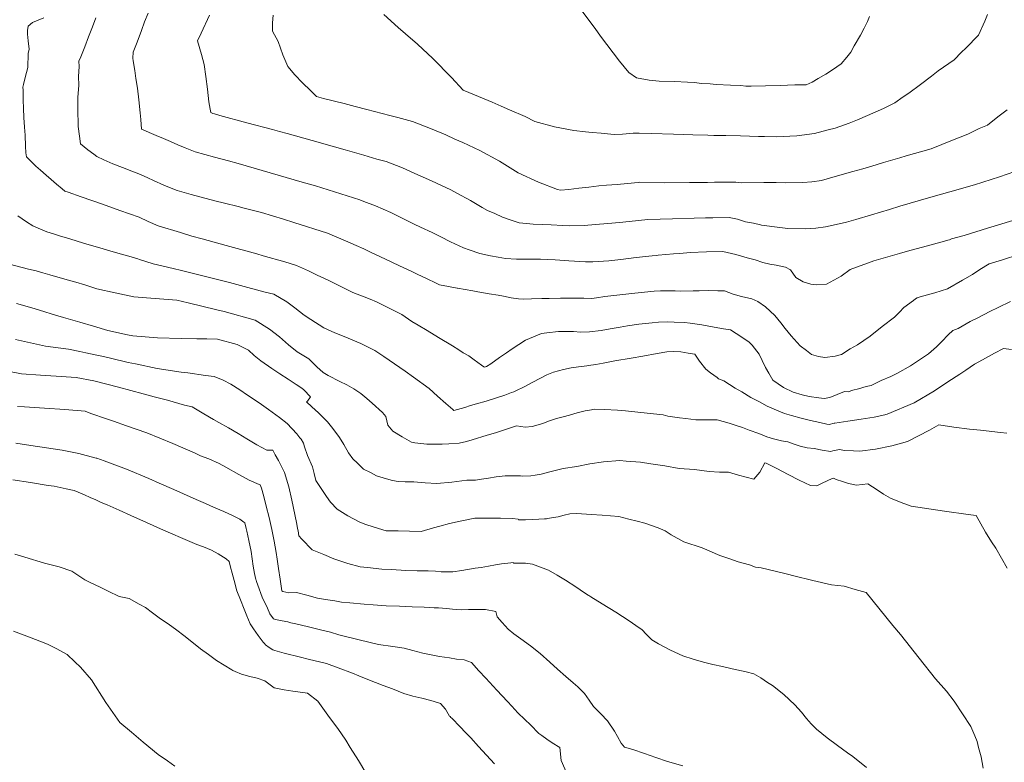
# Model space of a CAD drawing. Header units: inches. Extents: x 11351264 to 11356330, y 6702313 to 6706468.
# Tile 6 of 160: x 11351951 to 11352294, y 6702705 to 6702963. Entities that reach past the tile are written whole.
import ezdxf

# ---------------------------------------------------------------- set-up
doc = ezdxf.new("R2010")
doc.units = ezdxf.units.IN
doc.header["$MEASUREMENT"] = 0
doc.layers.add('Shumate_Contours_clip1', color=7, linetype='Continuous', lineweight=0)

msp = doc.modelspace()

# ---------------------------------------------------------------- linework, layer by layer
at = {"layer": 'Shumate_Contours_clip1'}
for points, elevation in [([(11352246.86, 6702964.41), (11352246.1, 6702962.67), (11352245.03, 6702960.37), (11352243.71, 6702957.89), (11352241.54, 6702954.22), (11352240.28, 6702951.97), (11352238.97, 6702950.22), (11352237, 6702947.93), (11352233.98, 6702945.84), (11352231.65, 6702944.38), (11352228.94, 6702942.82), (11352226.82, 6702941.5), (11352224.75, 6702940.65), (11352220.79, 6702940.57), (11352215.65, 6702940.38), (11352210.61, 6702940.24), (11352205.65, 6702940.13), (11352203.74, 6702940.14), (11352201.96, 6702940.36), (11352198.44, 6702940.51), (11352193.41, 6702940.76), (11352191.26, 6702940.97), (11352188.4, 6702941.1), (11352185.77, 6702941.45), (11352183.42, 6702941.57), (11352178.91, 6702941.74), (11352173.51, 6702941.95), (11352170.05, 6702942.24), (11352165.62, 6702943.11), (11352162.93, 6702944.86), (11352159.72, 6702948.84), (11352153.11, 6702957.61), (11352151.23, 6702960.19), (11352145.55, 6702967.8)], 1422), ([(11352295.98, 6702865.08), (11352291.67, 6702863.01), (11352288.81, 6702861.59), (11352284.63, 6702859.48), (11352281.97, 6702858.11), (11352277.7, 6702855.72), (11352275.89, 6702854.99), (11352274.21, 6702853.49), (11352272.08, 6702851.14), (11352270.19, 6702849.36), (11352267.38, 6702846.83), (11352265.28, 6702845.46), (11352261.11, 6702842.76), (11352256.58, 6702840.12), (11352254.26, 6702839.04), (11352250.94, 6702837.61), (11352247.44, 6702835.87), (11352245.63, 6702835.52), (11352242.95, 6702834.74), (11352240.98, 6702834.23), (11352239.39, 6702833.67), (11352238.11, 6702833.73), (11352235.52, 6702832.71), (11352233.02, 6702831.68), (11352231.03, 6702831.31), (11352229.14, 6702831.56), (11352225.77, 6702832.01), (11352223.34, 6702832.55), (11352220.19, 6702833.52), (11352216.86, 6702835.1), (11352213.11, 6702837.7), (11352211.75, 6702840.09), (11352210.63, 6702842.14), (11352209.44, 6702844.6), (11352208.38, 6702846.75), (11352205.98, 6702849.88), (11352204.93, 6702850.91), (11352202.32, 6702852.67), (11352198.39, 6702855.26), (11352195.91, 6702855.6), (11352192.75, 6702856.14), (11352188.37, 6702856.99), (11352184.39, 6702857.54), (11352182.32, 6702857.8), (11352178.77, 6702857.93), (11352176.39, 6702858.05), (11352173.29, 6702857.89), (11352171.13, 6702857.68), (11352166.48, 6702857.18), (11352162.48, 6702856.63), (11352159.9, 6702856.18), (11352156.45, 6702855.59), (11352153.35, 6702855.06), (11352149.31, 6702854.51), (11352146.17, 6702854.45), (11352143.65, 6702854.61), (11352140.9, 6702854.71), (11352138.51, 6702854.66), (11352134.44, 6702854.2), (11352132.55, 6702854), (11352126.97, 6702851.64), (11352122.3, 6702848.68), (11352120.34, 6702847.26), (11352117.89, 6702845.56), (11352114.89, 6702843.44), (11352113.34, 6702842.47), (11352112.71, 6702842.28), (11352112.48, 6702842.33), (11352111.59, 6702842.97), (11352109.08, 6702844.84), (11352107.19, 6702846.13), (11352105.25, 6702847.28), (11352103.7, 6702848.3), (11352101.5, 6702849.67), (11352096.62, 6702852.58), (11352092.65, 6702855), (11352089.54, 6702856.84), (11352087.4, 6702858.15), (11352083.89, 6702860.58), (11352078.56, 6702863.29), (11352075.02, 6702864.95), (11352072.81, 6702865.96), (11352070.75, 6702866.71), (11352066.83, 6702868.26), (11352061.94, 6702870.75), (11352058.2, 6702872.54), (11352054.43, 6702874.34), (11352051.3, 6702875.78), (11352047.19, 6702877.67), (11352043.13, 6702878.95), (11352035.6, 6702881.06), (11352033.33, 6702881.72), (11352022.64, 6702884.66), (11352014.31, 6702886.91), (11352010.73, 6702887.92), (11352006.74, 6702889.11), (11351998.98, 6702891.49), (11351995.52, 6702893), (11351992.35, 6702894.47), (11351985.63, 6702896.85), (11351979.52, 6702898.99), (11351972.18, 6702901.59), (11351967.55, 6702903.17), (11351966.44, 6702903.58), (11351965.49, 6702904.4), (11351963.56, 6702906.03), (11351961.73, 6702907.59), (11351959.91, 6702909.16), (11351957.98, 6702910.86), (11351956.38, 6702912.32), (11351953.1, 6702915.55), (11351952.87, 6702916.91), (11351952.78, 6702919.29), (11351952.59, 6702923.1), (11351952.42, 6702925.82), (11351952.19, 6702929.19), (11351952.03, 6702932.39), (11351951.91, 6702935.37), (11351951.89, 6702938.75), (11351951.78, 6702939.85), (11351952.05, 6702940.74), (11351952.65, 6702943.18), (11351953.58, 6702946.61), (11351953.68, 6702951.48), (11351954, 6702952.99), (11351953.66, 6702955.97), (11351953.38, 6702958.29), (11351953.45, 6702959.59), (11351953.67, 6702961.1), (11351955.19, 6702962.28), (11351959.17, 6702964)], 1410), ([(11352298.92, 6702881.5), (11352293.14, 6702879.68), (11352288.52, 6702878.3), (11352285.32, 6702876.25), (11352282.69, 6702874.47), (11352279.23, 6702872.51), (11352274.01, 6702869.51), (11352269.6, 6702868.09), (11352264.54, 6702866.7), (11352263.43, 6702866.4), (11352262.87, 6702866.02), (11352262.17, 6702865.46), (11352258.75, 6702863.03), (11352257.32, 6702861.45), (11352255.53, 6702859.67), (11352251.25, 6702856.39), (11352247.08, 6702853.08), (11352242.62, 6702849.99), (11352240.14, 6702848.6), (11352237.09, 6702846.65), (11352234.92, 6702846.03), (11352231.23, 6702845.6), (11352229.12, 6702845.99), (11352226.66, 6702846.71), (11352224.85, 6702848.05), (11352222.73, 6702849.64), (11352219.53, 6702853.21), (11352217.41, 6702855.77), (11352215.95, 6702857.67), (11352213.89, 6702860.24), (11352212.25, 6702861.8), (11352210.61, 6702863.26), (11352207.97, 6702865.14), (11352205.85, 6702866.01), (11352202.19, 6702866.87), (11352199.29, 6702867.73), (11352196.3, 6702868.81), (11352194.02, 6702868.78), (11352190.8, 6702868.97), (11352187.43, 6702868.81), (11352185.39, 6702868.87), (11352181.15, 6702868.71), (11352179.14, 6702868.82), (11352174.01, 6702868.86), (11352171.78, 6702868.74), (11352165.09, 6702868.02), (11352159.86, 6702867.45), (11352154.65, 6702866.87), (11352151.67, 6702866.42), (11352150.13, 6702866.21), (11352147.33, 6702866.31), (11352141.29, 6702866.27), (11352139.12, 6702866.25), (11352135.2, 6702866.15), (11352132.69, 6702866.14), (11352129.09, 6702866), (11352126.28, 6702865.98), (11352124.57, 6702866.1), (11352121.98, 6702866.43), (11352119.33, 6702866.98), (11352117.49, 6702867.27), (11352114.3, 6702867.77), (11352110.41, 6702868.53), (11352108.66, 6702868.84), (11352105.99, 6702869.31), (11352103.33, 6702869.76), (11352103.18, 6702869.79), (11352100.17, 6702870.36), (11352097.04, 6702870.96), (11352096.09, 6702871.36), (11352092.25, 6702873.2), (11352089.45, 6702874.51), (11352087.56, 6702875.41), (11352082.86, 6702877.61), (11352078.17, 6702879.83), (11352073.01, 6702882.36), (11352070.59, 6702883.48), (11352067.95, 6702884.68), (11352064.19, 6702886.26), (11352057.98, 6702888.89), (11352046.26, 6702892.64), (11352042.59, 6702893.79), (11352034.98, 6702896.08), (11352028.98, 6702897.64), (11352026.81, 6702898.2), (11352022.06, 6702899.34), (11352018.71, 6702900.17), (11352010.46, 6702902.44), (11352005.58, 6702903.84), (11352003.51, 6702904.59), (11352000.98, 6702905.62), (11351997.34, 6702907.29), (11351995.38, 6702908.25), (11351992.86, 6702909.39), (11351989.82, 6702910.55), (11351986.5, 6702911.83), (11351983.22, 6702913.12), (11351980.07, 6702914.46), (11351977.58, 6702915.64), (11351976.5, 6702916.51), (11351974.48, 6702918.01), (11351971.88, 6702920.07), (11351971.51, 6702922.77), (11351971.11, 6702926.04), (11351971.06, 6702928.16), (11351971, 6702930.26), (11351970.99, 6702932.59), (11351970.99, 6702936.19), (11351971.34, 6702940.46), (11351971.25, 6702943.52), (11351971.42, 6702946.99), (11351971.38, 6702948.9), (11351971.98, 6702950.41), (11351973.36, 6702953.87), (11351974.7, 6702957.37), (11351976.03, 6702960.87), (11351977.19, 6702963.92)], 1412), ([(11352296.77, 6702893.34), (11352287.94, 6702890.63), (11352279.83, 6702888.14), (11352275.4, 6702886.96), (11352274.68, 6702886.6), (11352274.15, 6702886.48), (11352273.02, 6702886.18), (11352266.55, 6702884.36), (11352260.12, 6702882.69), (11352257.26, 6702881.9), (11352251.55, 6702880.22), (11352248.29, 6702879.27), (11352246.19, 6702878.45), (11352240.13, 6702876.22), (11352236.93, 6702873.97), (11352231.89, 6702871.14), (11352228.52, 6702870.96), (11352226.36, 6702871.14), (11352223.74, 6702872.02), (11352221.18, 6702873.44), (11352219.33, 6702876.14), (11352217.55, 6702877.07), (11352214.37, 6702877.76), (11352212.07, 6702878.18), (11352209.67, 6702878.67), (11352207.02, 6702879.67), (11352204.22, 6702880.39), (11352200.29, 6702881.54), (11352195.78, 6702882.49), (11352190.07, 6702882.43), (11352184.31, 6702882.14), (11352180.75, 6702881.82), (11352178.53, 6702881.7), (11352173.25, 6702881.24), (11352172.49, 6702881.2), (11352171.06, 6702881.06), (11352165.54, 6702880.46), (11352160.24, 6702879.8), (11352155.99, 6702879.3), (11352150.45, 6702878.9), (11352147.83, 6702878.91), (11352142.06, 6702879.26), (11352137.33, 6702879.69), (11352132.19, 6702879.88), (11352127.38, 6702879.88), (11352123.8, 6702879.82), (11352119.99, 6702880.07), (11352117.42, 6702880.59), (11352114.73, 6702881.09), (11352111.04, 6702881.86), (11352107.34, 6702883.13), (11352105.31, 6702883.85), (11352100.86, 6702885.87), (11352097.44, 6702887.66), (11352094.48, 6702889.15), (11352090.36, 6702891.07), (11352088.15, 6702892.12), (11352085.19, 6702893.6), (11352082.33, 6702894.99), (11352080.03, 6702896.13), (11352074.68, 6702898.49), (11352070.68, 6702900), (11352069.2, 6702900.56), (11352060.47, 6702903.31), (11352053.77, 6702905.41), (11352049.2, 6702906.73), (11352038.01, 6702909.99), (11352026.82, 6702913.24), (11352023.49, 6702914.11), (11352018.61, 6702915.44), (11352011.81, 6702917.27), (11352008.39, 6702918.64), (11352005.87, 6702919.73), (11352003.27, 6702920.83), (11352000.79, 6702921.89), (11351998.24, 6702923.02), (11351993.2, 6702925.19), (11351992.96, 6702928.5), (11351992.74, 6702930.83), (11351992.27, 6702935.44), (11351991.76, 6702939.49), (11351991.23, 6702942.8), (11351990.78, 6702945.66), (11351990.21, 6702948.99), (11351990.11, 6702949.94), (11351990.29, 6702952.02), (11351991.61, 6702955.48), (11351993.14, 6702959.56), (11351994.24, 6702962.52), (11351995.52, 6702965.59)], 1414), ([(11352297.43, 6702910.43), (11352292.08, 6702908.53), (11352283.48, 6702905.72), (11352274.8, 6702903.34), (11352267.35, 6702901.25), (11352257.42, 6702898.29), (11352253.86, 6702897.22), (11352247.51, 6702895.29), (11352242.02, 6702893.64), (11352238.8, 6702892.8), (11352234.21, 6702891.76), (11352231.55, 6702891.09), (11352228.12, 6702890.67), (11352224.44, 6702890.42), (11352218.33, 6702890.51), (11352214.7, 6702890.99), (11352210.18, 6702891.55), (11352209.26, 6702891.75), (11352208.85, 6702891.84), (11352206.43, 6702892.38), (11352203.59, 6702892.89), (11352200.81, 6702893.79), (11352197.98, 6702894.39), (11352192.27, 6702894.33), (11352189.7, 6702894.27), (11352185.78, 6702894.17), (11352178.15, 6702893.95), (11352169.62, 6702893.64), (11352163.05, 6702893.01), (11352159.76, 6702892.69), (11352155.66, 6702892.3), (11352151.35, 6702891.95), (11352147.39, 6702891.58), (11352142.31, 6702891.51), (11352139.92, 6702891.61), (11352135.92, 6702891.78), (11352129.64, 6702892.04), (11352127.28, 6702892.26), (11352124.79, 6702892.55), (11352121.31, 6702893.66), (11352118.94, 6702894.45), (11352116.25, 6702895.73), (11352113.76, 6702896.88), (11352111.83, 6702897.93), (11352107.82, 6702900.32), (11352103.03, 6702902.91), (11352101, 6702904), (11352097.69, 6702905.52), (11352094.19, 6702907.14), (11352088.37, 6702909.76), (11352084.07, 6702911.69), (11352078.4, 6702913.86), (11352075.21, 6702914.76), (11352070.59, 6702916.16), (11352064.09, 6702917.95), (11352060.4, 6702919.03), (11352052.65, 6702921.24), (11352043.97, 6702923.62), (11352041.28, 6702924.37), (11352038.79, 6702925.03), (11352029.92, 6702927.43), (11352020.48, 6702929.98), (11352018.61, 6702930.51), (11352018.03, 6702930.67), (11352017.32, 6702930.97), (11352017.03, 6702932.08), (11352016.63, 6702934.74), (11352016.12, 6702939.11), (11352015.61, 6702943.49), (11352014.95, 6702947.75), (11352014.07, 6702951.21), (11352012.63, 6702955.96), (11352013.93, 6702958.61), (11352016.81, 6702964.84)], 1416), ([(11352294.76, 6702931.91), (11352291.59, 6702929.43), (11352287.98, 6702926.59), (11352285.06, 6702925.36), (11352281.12, 6702923.42), (11352275.74, 6702921.3), (11352268.33, 6702918.37), (11352259.58, 6702915.85), (11352257.38, 6702915.19), (11352251.77, 6702913.51), (11352249.19, 6702912.78), (11352244.56, 6702911.4), (11352241.03, 6702910.42), (11352237.34, 6702909.33), (11352232.92, 6702908.13), (11352230.12, 6702907.31), (11352226.7, 6702906.86), (11352223.56, 6702906.57), (11352217.55, 6702906.51), (11352214.35, 6702906.55), (11352209.96, 6702906.54), (11352202.4, 6702906.5), (11352200.26, 6702906.73), (11352197.94, 6702906.71), (11352192.79, 6702906.65), (11352190.42, 6702906.62), (11352184.09, 6702906.54), (11352175.53, 6702906.44), (11352166.75, 6702906.7), (11352166.17, 6702906.63), (11352162.52, 6702906.28), (11352158.87, 6702905.94), (11352155.21, 6702905.62), (11352152.53, 6702905.37), (11352149.06, 6702904.99), (11352145.58, 6702904.59), (11352142.1, 6702904.2), (11352139.2, 6702903.91), (11352138.12, 6702904.14), (11352131.51, 6702906.71), (11352124.36, 6702909.96), (11352117.85, 6702914.06), (11352111.03, 6702917.75), (11352105.12, 6702920.48), (11352102.38, 6702921.7), (11352099.18, 6702923.17), (11352094.45, 6702925.21), (11352087.57, 6702927.84), (11352082.48, 6702929.21), (11352079.66, 6702929.97), (11352071.71, 6702932.07), (11352067.57, 6702933.11), (11352063.74, 6702934.12), (11352056.63, 6702935.88), (11352054.16, 6702936.56), (11352052.04, 6702938.68), (11352049.28, 6702941.36), (11352046.59, 6702944.07), (11352044.2, 6702946.97), (11352042.44, 6702951.05), (11352040.83, 6702955.72), (11352038.85, 6702959.27), (11352038.81, 6702962.17), (11352039.04, 6702964.93)], 1418), ([(11352287.97, 6702965.1), (11352287.02, 6702962.79), (11352284.79, 6702957.91), (11352280.43, 6702953.36), (11352278.95, 6702951.97), (11352276.32, 6702949.29), (11352270.82, 6702945.5), (11352268.46, 6702943.61), (11352264.61, 6702940.76), (11352260.58, 6702937.72), (11352258.58, 6702936.43), (11352255.71, 6702934.35), (11352251.66, 6702932.4), (11352248.81, 6702931.09), (11352242.71, 6702928.45), (11352239.71, 6702927.31), (11352234.83, 6702925.55), (11352232.38, 6702924.89), (11352227.67, 6702923.66), (11352221.51, 6702922.8), (11352214.35, 6702922.47), (11352210.22, 6702922.57), (11352208.11, 6702922.63), (11352204.97, 6702922.74), (11352201.86, 6702922.84), (11352196.78, 6702922.94), (11352192.57, 6702923.02), (11352190.5, 6702923.07), (11352185.33, 6702923.22), (11352178.55, 6702923.47), (11352170.79, 6702923.7), (11352166.52, 6702923.8), (11352164.43, 6702923.83), (11352160.76, 6702923.48), (11352157.81, 6702923.27), (11352156.73, 6702923.4), (11352153.35, 6702923.78), (11352150.25, 6702923.99), (11352147.87, 6702924.2), (11352143.77, 6702924.75), (11352137.13, 6702925.97), (11352130.27, 6702927.85), (11352126.88, 6702929.55), (11352121.39, 6702931.95), (11352118.51, 6702933.17), (11352115.4, 6702934.57), (11352110.58, 6702936.57), (11352105.29, 6702938.76), (11352101.16, 6702943.17), (11352094.62, 6702949.77), (11352089.32, 6702954.76), (11352085.16, 6702958.39), (11352082.61, 6702960.61), (11352077.56, 6702965.09)], 1420), ([(11352296.26, 6702848.45), (11352293.54, 6702848.7), (11352290.34, 6702847.11), (11352286.16, 6702844.84), (11352283.42, 6702843.33), (11352280.45, 6702841.2), (11352278.32, 6702839.85), (11352274.18, 6702837.13), (11352269.49, 6702834.05), (11352262.38, 6702829.86), (11352252.96, 6702825.81), (11352252.57, 6702825.7), (11352252.15, 6702825.63), (11352248.44, 6702824.76), (11352243.88, 6702824.07), (11352239.3, 6702823.46), (11352234.75, 6702822.73), (11352234.56, 6702822.69), (11352232.74, 6702822.23), (11352231.94, 6702822.43), (11352229.57, 6702822.96), (11352226.29, 6702823.71), (11352223.01, 6702824.48), (11352219.68, 6702825.4), (11352217.18, 6702826.09), (11352214.47, 6702827.3), (11352211.17, 6702828.64), (11352208.56, 6702830.14), (11352205.51, 6702831.66), (11352202.36, 6702833.7), (11352200.02, 6702834.9), (11352196.1, 6702837.42), (11352194.24, 6702838.19), (11352193.75, 6702838.62), (11352191.45, 6702840.26), (11352189.75, 6702841.58), (11352187.59, 6702844.36), (11352186, 6702846.77), (11352183.7, 6702847.12), (11352181.09, 6702847.53), (11352178.68, 6702847.67), (11352176.2, 6702847.53), (11352172.79, 6702846.96), (11352167.89, 6702846.09), (11352163.78, 6702845.38), (11352158.14, 6702844.42), (11352154, 6702843.65), (11352151.51, 6702843.21), (11352148.96, 6702842.8), (11352148.37, 6702842.72), (11352145.48, 6702842.32), (11352142.92, 6702841.95), (11352140.19, 6702841.44), (11352136.77, 6702840.53), (11352134.41, 6702839.52), (11352129.47, 6702837.03), (11352126.72, 6702835.53), (11352123.36, 6702833.89), (11352122.87, 6702833.68), (11352122.04, 6702833.36), (11352119.76, 6702832.47), (11352116.52, 6702831.39), (11352113.21, 6702830.43), (11352109.89, 6702829.49), (11352107.86, 6702828.83), (11352105.82, 6702828.18), (11352101.97, 6702827.14), (11352101.61, 6702827.46), (11352099.26, 6702829.55), (11352096.31, 6702832.12), (11352093.37, 6702834.82), (11352087.99, 6702838.78), (11352085.02, 6702840.88), (11352081.28, 6702843.45), (11352077.61, 6702845.97), (11352074.41, 6702848.07), (11352069.54, 6702850.49), (11352063.79, 6702852.87), (11352060.51, 6702854.23), (11352056.72, 6702855.93), (11352052.19, 6702858.85), (11352049.85, 6702860.34), (11352046.6, 6702862.94), (11352043.82, 6702865.06), (11352039.3, 6702867.62), (11352035.83, 6702868.52), (11352027.69, 6702870.73), (11352023.83, 6702871.69), (11352015.98, 6702873.7), (11352007.07, 6702875.88), (11352004.2, 6702876.58), (11351997.28, 6702878.28), (11351992.42, 6702879.71), (11351991.86, 6702879.93), (11351989.55, 6702880.68), (11351985.67, 6702881.77), (11351982.09, 6702882.83), (11351979.75, 6702883.49), (11351973.82, 6702885.24), (11351971.12, 6702886.05), (11351967.89, 6702887.03), (11351964.92, 6702887.94), (11351962.89, 6702888.56), (11351960.23, 6702889.38), (11351957.16, 6702890.64), (11351955.3, 6702891.51), (11351953.06, 6702892.93), (11351950.01, 6702894.92)], 1408), ([(11352294.66, 6702819.25), (11352292.48, 6702819.49), (11352285.47, 6702820.28), (11352281.66, 6702820.69), (11352276.25, 6702821.39), (11352271.05, 6702822.14), (11352267.76, 6702820.26), (11352260.11, 6702816.35), (11352254.62, 6702814.83), (11352248.91, 6702813.63), (11352243.48, 6702812.93), (11352241.31, 6702813.04), (11352238.08, 6702813.23), (11352236.36, 6702813.5), (11352234.02, 6702813.09), (11352233.28, 6702812.82), (11352230.39, 6702813.35), (11352227.58, 6702813.85), (11352225.12, 6702814.15), (11352222.65, 6702814.67), (11352220.58, 6702815.4), (11352218.41, 6702816.18), (11352216.2, 6702816.57), (11352213.4, 6702817.32), (11352211.07, 6702817.97), (11352208.22, 6702819.08), (11352204.89, 6702820.29), (11352202.58, 6702821.26), (11352200.05, 6702822.08), (11352197.94, 6702822.73), (11352193.79, 6702823.9), (11352191.42, 6702823.86), (11352188.34, 6702823.9), (11352186.31, 6702823.91), (11352182.88, 6702824.33), (11352180.63, 6702824.63), (11352176.58, 6702825.13), (11352174.89, 6702825.61), (11352167.18, 6702826.47), (11352161.77, 6702827.06), (11352159.08, 6702827.28), (11352154.5, 6702827.47), (11352150.86, 6702827.56), (11352149.93, 6702827.41), (11352147.81, 6702827.08), (11352145.02, 6702826.27), (11352142.27, 6702825.49), (11352140.1, 6702824.88), (11352137.76, 6702824.3), (11352134.98, 6702823.38), (11352133, 6702822.56), (11352129.29, 6702821.62), (11352126.81, 6702821.36), (11352123.79, 6702821.83), (11352121.01, 6702820.91), (11352116.82, 6702819.52), (11352114.87, 6702818.94), (11352113.58, 6702818.49), (11352108.34, 6702816.92), (11352106.38, 6702816.38), (11352103.91, 6702815.72), (11352100.25, 6702815.5), (11352097.97, 6702815.38), (11352095.44, 6702815.36), (11352092.58, 6702815.43), (11352088.43, 6702815.89), (11352087.25, 6702816.1), (11352083.95, 6702817.96), (11352080.73, 6702819.98), (11352078.96, 6702822.07), (11352078.25, 6702825), (11352077.19, 6702826.44), (11352073.54, 6702829.71), (11352071.7, 6702831.27), (11352069.63, 6702833.07), (11352067.13, 6702834.72), (11352064.74, 6702836.05), (11352062.23, 6702837.24), (11352058.26, 6702839.36), (11352056.48, 6702840.43), (11352054.22, 6702842.41), (11352051.45, 6702845.13), (11352047.43, 6702847.63), (11352044.38, 6702850.06), (11352041.25, 6702852.78), (11352037.82, 6702855.43), (11352032.77, 6702858.65), (11352021.94, 6702861.61), (11352019.37, 6702862.24), (11352009.38, 6702864.65), (11352005.44, 6702865.55), (11351997.88, 6702866.12), (11351990.46, 6702866.75), (11351983.98, 6702868.1), (11351977.57, 6702869.57), (11351973.44, 6702870.87), (11351970.32, 6702871.8), (11351967.73, 6702872.58), (11351964.87, 6702873.4), (11351961.24, 6702874.45), (11351958.79, 6702875.12), (11351956.4, 6702875.75), (11351953.79, 6702876.4), (11351951.61, 6702876.93), (11351947.15, 6702878.16)], 1406), ([(11352294.82, 6702772.2), (11352290.91, 6702779.12), (11352289.36, 6702781.33), (11352287.27, 6702784.75), (11352284.03, 6702790.55), (11352281.2, 6702790.89), (11352272.92, 6702792.04), (11352261.4, 6702793.83), (11352257.88, 6702795.14), (11352254.18, 6702796.62), (11352251.72, 6702798), (11352249.45, 6702799.46), (11352246.25, 6702801.64), (11352242.25, 6702801.18), (11352239.54, 6702801.75), (11352237.43, 6702802.44), (11352235.27, 6702803.07), (11352234.32, 6702803.59), (11352233.82, 6702803.41), (11352230.34, 6702801.82), (11352228.54, 6702800.92), (11352226.23, 6702800.96), (11352222.34, 6702802.85), (11352218.44, 6702804.84), (11352214.51, 6702806.88), (11352210.85, 6702808.84), (11352210.32, 6702808.9), (11352208.6, 6702805.66), (11352206.54, 6702803.23), (11352201.24, 6702804.61), (11352197.71, 6702805.61), (11352194.61, 6702805.69), (11352190.91, 6702805.88), (11352185.82, 6702806.53), (11352180.52, 6702806.95), (11352175.5, 6702807.87), (11352170.62, 6702808.6), (11352167.01, 6702809.08), (11352162.1, 6702809.52), (11352159.86, 6702809.67), (11352154.11, 6702809.25), (11352149.39, 6702808.51), (11352144.87, 6702807.61), (11352140.08, 6702806.98), (11352138.2, 6702806.44), (11352135.5, 6702805.74), (11352132.48, 6702804.97), (11352130.38, 6702804.56), (11352128.87, 6702804.43), (11352125.97, 6702804.29), (11352125.21, 6702804.37), (11352119.88, 6702804.37), (11352116.75, 6702804), (11352114.08, 6702803.57), (11352111.67, 6702803.17), (11352109.53, 6702802.85), (11352106.55, 6702802.81), (11352101.27, 6702802.12), (11352096.12, 6702801.66), (11352092.03, 6702801.94), (11352088.07, 6702802.23), (11352085.06, 6702802.29), (11352082.61, 6702802.35), (11352080.65, 6702802.8), (11352078.49, 6702803.32), (11352075.02, 6702804.41), (11352072.91, 6702805.48), (11352070.51, 6702806.72), (11352068.38, 6702808.79), (11352066.8, 6702810.29), (11352065.32, 6702812.42), (11352063.62, 6702815.34), (11352062.16, 6702817.68), (11352059.78, 6702820.82), (11352057.96, 6702823.2), (11352054.78, 6702826.36), (11352052.51, 6702828.4), (11352050.61, 6702830.15), (11352051.03, 6702830.36), (11352052.09, 6702831.87), (11352049.72, 6702834.29), (11352049.07, 6702834.89), (11352047.07, 6702836.22), (11352044.24, 6702838.07), (11352041.41, 6702839.91), (11352038.62, 6702841.78), (11352034.78, 6702844.46), (11352032.46, 6702846.26), (11352030.41, 6702848.11), (11352026.52, 6702850.08), (11352019.6, 6702851.97), (11352015.97, 6702852.06), (11352012.45, 6702852.13), (11352006.93, 6702852.28), (11351998.79, 6702852.51), (11351990.1, 6702853.1), (11351988.31, 6702853.46), (11351981.42, 6702855.05), (11351976.41, 6702856.51), (11351971.7, 6702857.89), (11351969.25, 6702858.63), (11351965.99, 6702859.58), (11351962.07, 6702860.76), (11351959.1, 6702861.64), (11351954.9, 6702862.88), (11351949.57, 6702864.42)], 1404), ([(11352286.42, 6702702.56), (11352285.74, 6702706.51), (11352284.85, 6702709.77), (11352284.35, 6702711.85), (11352283.57, 6702713.81), (11352282.09, 6702716.98), (11352276.39, 6702725.87), (11352273.67, 6702729.36), (11352269.79, 6702733.68), (11352264.2, 6702740.82), (11352257.65, 6702749.07), (11352254.97, 6702752.28), (11352245.65, 6702763.68), (11352241.81, 6702764.75), (11352238.02, 6702765.95), (11352233.61, 6702766.35), (11352227.05, 6702767.91), (11352220.49, 6702769.52), (11352218.25, 6702770.09), (11352213.93, 6702771.13), (11352209.03, 6702772.3), (11352208.19, 6702772.48), (11352207.07, 6702772.6), (11352205.07, 6702773.42), (11352201.06, 6702774.44), (11352197.81, 6702775.6), (11352194.74, 6702776.63), (11352188.53, 6702779.3), (11352182.18, 6702781.35), (11352177.69, 6702783.78), (11352175.62, 6702785.19), (11352173.22, 6702786.26), (11352168.56, 6702787.92), (11352165.87, 6702788.57), (11352162.92, 6702789.32), (11352159.5, 6702790.18), (11352153.64, 6702790.67), (11352149.9, 6702790.9), (11352144.91, 6702791.2), (11352142.4, 6702791.15), (11352140.39, 6702790.65), (11352138.4, 6702790.06), (11352134.54, 6702789.46), (11352134.27, 6702789.42), (11352133.63, 6702789.39), (11352131.57, 6702789.27), (11352129.36, 6702789.18), (11352127.01, 6702789.1), (11352124.53, 6702789), (11352124.43, 6702789.22), (11352122.42, 6702789.46), (11352118.2, 6702789.67), (11352118, 6702789.67), (11352117.74, 6702789.65), (11352115.71, 6702789.63), (11352113.59, 6702789.66), (11352111.46, 6702789.68), (11352109.36, 6702789.57), (11352104.16, 6702788.53), (11352100.53, 6702787.76), (11352097.14, 6702786.88), (11352094.91, 6702786.22), (11352090.6, 6702785.01), (11352086.59, 6702785.09), (11352082.58, 6702785.17), (11352078.39, 6702785.25), (11352074.26, 6702786.43), (11352070.94, 6702787.48), (11352069.01, 6702788.4), (11352067.09, 6702789.37), (11352065.08, 6702790.43), (11352061.36, 6702792.73), (11352058.97, 6702795.25), (11352057.67, 6702797.14), (11352055.74, 6702799.99), (11352053.96, 6702802.79), (11352053.33, 6702805.14), (11352052.7, 6702807.51), (11352051.05, 6702811.5), (11352049.93, 6702814.52), (11352049.62, 6702815.78), (11352048.79, 6702817.14), (11352048.61, 6702817.34), (11352048.34, 6702817.63), (11352047.28, 6702819), (11352043.89, 6702822.58), (11352041.27, 6702824.73), (11352037.47, 6702827.5), (11352034.12, 6702829.77), (11352030.11, 6702832.45), (11352027.39, 6702834.35), (11352024.33, 6702836.35), (11352021.6, 6702837.68), (11352018.48, 6702839.04), (11352015.44, 6702839.34), (11352009.25, 6702840.32), (11352007.03, 6702840.55), (11351998.63, 6702841.75), (11351991.12, 6702843.39), (11351988.54, 6702843.92), (11351982.36, 6702845.38), (11351979.91, 6702845.93), (11351977.03, 6702846.55), (11351973.78, 6702847.26), (11351971.66, 6702847.68), (11351967.67, 6702848.53), (11351959.73, 6702849.51), (11351954.5, 6702850.68), (11351949.27, 6702851.86)], 1402), ([(11352245.74, 6702702.77), (11352240.99, 6702706.55), (11352239.17, 6702707.87), (11352235.67, 6702710.37), (11352232.03, 6702713.07), (11352228.39, 6702716.05), (11352226.47, 6702717.91), (11352224.94, 6702719.8), (11352223.15, 6702722.01), (11352220.85, 6702724.61), (11352217.03, 6702728.13), (11352213.06, 6702731.27), (11352211.27, 6702732.42), (11352208.95, 6702734.02), (11352206.48, 6702735.39), (11352203.81, 6702736.11), (11352199.02, 6702737.18), (11352195.58, 6702737.9), (11352192.28, 6702738.59), (11352188.96, 6702739.48), (11352185.34, 6702740.48), (11352181.78, 6702741.67), (11352177.55, 6702743.66), (11352173.3, 6702745.88), (11352171.04, 6702747.2), (11352169.02, 6702749.23), (11352167.65, 6702750.76), (11352165.37, 6702752.21), (11352163.08, 6702753.82), (11352158.43, 6702756.82), (11352153.72, 6702759.78), (11352149.75, 6702762.22), (11352149.01, 6702762.63), (11352148.8, 6702762.76), (11352147.5, 6702763.59), (11352144.45, 6702765.64), (11352140.94, 6702768.01), (11352138.04, 6702769.75), (11352134.93, 6702771.53), (11352129.45, 6702773.6), (11352127, 6702773.89), (11352124.31, 6702773.99), (11352122.77, 6702773.93), (11352122.65, 6702774.22), (11352121.8, 6702774.03), (11352118.61, 6702773.66), (11352116.55, 6702773.33), (11352114.03, 6702772.95), (11352111.48, 6702772.46), (11352109.4, 6702772.16), (11352104.8, 6702771.44), (11352101.7, 6702770.93), (11352097.62, 6702770.93), (11352095.59, 6702771.11), (11352093.01, 6702771.22), (11352089.24, 6702771.32), (11352085.27, 6702771.36), (11352080.32, 6702771.68), (11352076.92, 6702771.86), (11352071.9, 6702772.43), (11352069.4, 6702772.71), (11352065.01, 6702773.87), (11352060.22, 6702775.51), (11352056.67, 6702776.97), (11352052.67, 6702778.63), (11352048.99, 6702782.36), (11352048.03, 6702783.52), (11352047.74, 6702785.2), (11352047.67, 6702785.53), (11352047.55, 6702786.09), (11352047.16, 6702788.07), (11352045.54, 6702795.9), (11352044.47, 6702800.51), (11352042.97, 6702805.52), (11352041.77, 6702807.86), (11352040.85, 6702809.67), (11352039.77, 6702811.7), (11352038.89, 6702813.32), (11352038.3, 6702813.27), (11352036.8, 6702813.29), (11352033.32, 6702815.23), (11352029.84, 6702817.27), (11352026.79, 6702819.12), (11352023.46, 6702821.09), (11352020.12, 6702823.01), (11352018.29, 6702824.06), (11352014.87, 6702826.02), (11352010.8, 6702828.47), (11352008.18, 6702829.02), (11352002.24, 6702830.73), (11351997.55, 6702831.92), (11351993.7, 6702833), (11351985.13, 6702835.25), (11351976.55, 6702837.48), (11351970.41, 6702838.67), (11351963.38, 6702839.12), (11351957.99, 6702839.43), (11351951.39, 6702839.9), (11351946.03, 6702840.93)], 1400), ([(11352181.77, 6702703.37), (11352176.46, 6702704.78), (11352172.43, 6702706.19), (11352168.42, 6702707.6), (11352164.37, 6702708.99), (11352161.46, 6702709.79), (11352160.35, 6702711.28), (11352159.05, 6702713.56), (11352157.94, 6702715.45), (11352155.57, 6702718.99), (11352153.24, 6702721.42), (11352150.69, 6702723.99), (11352149.2, 6702726.2), (11352147.54, 6702728.57), (11352145.16, 6702730.84), (11352143.59, 6702732.27), (11352140.98, 6702734.4), (11352138.13, 6702737.01), (11352135.46, 6702739.48), (11352132.03, 6702742.49), (11352128.68, 6702745.11), (11352125.36, 6702747.57), (11352122.86, 6702749.31), (11352120.98, 6702750.99), (11352118.85, 6702753.31), (11352117.06, 6702755.26), (11352116.6, 6702757.14), (11352113.03, 6702757.79), (11352109.39, 6702757.85), (11352107.16, 6702757.8), (11352104.51, 6702757.71), (11352101.57, 6702757.91), (11352099.42, 6702758.11), (11352096.66, 6702758.33), (11352095.15, 6702758.41), (11352093.49, 6702758.5), (11352091.65, 6702758.59), (11352087.43, 6702758.74), (11352083.1, 6702758.92), (11352078.39, 6702759.12), (11352073.84, 6702759.44), (11352070.76, 6702759.67), (11352065.73, 6702760.11), (11352062.81, 6702760.41), (11352060.48, 6702760.84), (11352058.12, 6702761.13), (11352055.9, 6702761.46), (11352055.24, 6702761.6), (11352054.45, 6702761.77), (11352050.76, 6702762.78), (11352047.17, 6702763.76), (11352044.53, 6702763.63), (11352042.39, 6702764.02), (11352042.09, 6702764.25), (11352041.53, 6702768.39), (11352040.93, 6702772.06), (11352040.45, 6702775.38), (11352040.04, 6702777.7), (11352039.34, 6702781.61), (11352038.57, 6702785.65), (11352038.11, 6702787.72), (11352037.62, 6702789.83), (11352036.65, 6702793.8), (11352035.78, 6702797.18), (11352035.03, 6702800.08), (11352034.46, 6702801.27), (11352034.16, 6702801.32), (11352030.63, 6702802.85), (11352027.05, 6702804.8), (11352022.55, 6702807.41), (11352020.2, 6702808.67), (11352016.57, 6702810.31), (11352013.72, 6702811.39), (11352011.82, 6702812.23), (11352004.08, 6702815.64), (11351995, 6702819.41), (11351987.97, 6702821.79), (11351983.37, 6702823.4), (11351981.01, 6702824.21), (11351975.49, 6702826.15), (11351973.48, 6702826.86), (11351966.42, 6702827.51), (11351959.39, 6702828), (11351952.39, 6702828.42), (11351949.96, 6702828.54)], 1398), ([(11352141.43, 6702700.42), (11352139.44, 6702705.16), (11352138.9, 6702709.66), (11352136.29, 6702711.37), (11352134.36, 6702712.62), (11352132.69, 6702713.85), (11352131.62, 6702714.56), (11352128.68, 6702717.56), (11352126.79, 6702719.43), (11352124.33, 6702721.84), (11352122.21, 6702724.08), (11352120.66, 6702725.75), (11352117.02, 6702729.7), (11352115.71, 6702731.04), (11352113.15, 6702733.87), (11352110.74, 6702736.46), (11352108.12, 6702739.31), (11352105.61, 6702740.28), (11352102.95, 6702740.48), (11352100.43, 6702740.95), (11352097.03, 6702741.45), (11352091.23, 6702742.56), (11352087.73, 6702743.46), (11352084.66, 6702744.33), (11352080.7, 6702744.86), (11352075.8, 6702745.55), (11352069.02, 6702747.19), (11352061.98, 6702749.02), (11352059.05, 6702749.86), (11352055.48, 6702750.69), (11352051.41, 6702751.73), (11352046.92, 6702752.82), (11352045.25, 6702753.18), (11352044.2, 6702753.45), (11352042.2, 6702753.83), (11352039.9, 6702754.28), (11352039.1, 6702754.49), (11352037.91, 6702756.26), (11352037.04, 6702758.22), (11352035.26, 6702762.08), (11352033.65, 6702766.23), (11352033.19, 6702767.57), (11352033.1, 6702768.04), (11352033.04, 6702768.31), (11352032.57, 6702770.38), (11352032.1, 6702772.95), (11352031.73, 6702775.48), (11352031.35, 6702778.01), (11352030.55, 6702781.88), (11352029.83, 6702785.11), (11352029.63, 6702786.08), (11352029.16, 6702788), (11352028.82, 6702788.28), (11352027.48, 6702789.27), (11352025.08, 6702790.47), (11352021.82, 6702791.97), (11352018.29, 6702793.5), (11352015.44, 6702794.72), (11352013.07, 6702795.77), (11352011.11, 6702796.64), (11352004.41, 6702799.64), (11351999.35, 6702801.87), (11351995.72, 6702803.48), (11351987.89, 6702806.72), (11351980.17, 6702809.55), (11351977.63, 6702810.48), (11351977.34, 6702810.57), (11351976.92, 6702810.66), (11351971.3, 6702812.15), (11351965.57, 6702813.32), (11351960.05, 6702814.13), (11351954.56, 6702814.9), (11351949.42, 6702815.71)], 1396), ([(11352116.14, 6702704.05), (11352113.38, 6702707.01), (11352110.64, 6702710.02), (11352107.91, 6702713.06), (11352106.04, 6702714.92), (11352104.19, 6702716.86), (11352101.31, 6702719.96), (11352100.97, 6702720.15), (11352100.68, 6702720.47), (11352100.5, 6702720.66), (11352099.12, 6702723.03), (11352097.36, 6702725.09), (11352096.62, 6702725.33), (11352094, 6702726.11), (11352090.85, 6702726.91), (11352087.7, 6702727.62), (11352084.55, 6702728.53), (11352080.59, 6702730.1), (11352077.41, 6702731.34), (11352072.04, 6702733.43), (11352068.87, 6702734.65), (11352066.71, 6702735.56), (11352061.71, 6702737.44), (11352057.66, 6702738.95), (11352051.19, 6702740.55), (11352048.51, 6702741.16), (11352042.9, 6702742.55), (11352039.59, 6702743.54), (11352038.92, 6702743.75), (11352037.62, 6702744.53), (11352036.34, 6702745.45), (11352036.02, 6702745.9), (11352035.6, 6702746.43), (11352033.87, 6702748.73), (11352032.17, 6702751.01), (11352031.04, 6702752.83), (11352029.9, 6702755.62), (11352028.98, 6702757.96), (11352027.69, 6702761.22), (11352026.41, 6702764.3), (11352025.5, 6702767.87), (11352024.76, 6702770.51), (11352024.2, 6702772.52), (11352023.67, 6702774.47), (11352022.64, 6702775.43), (11352019.93, 6702777.24), (11352017.51, 6702778.42), (11352014.75, 6702779.6), (11352012.47, 6702780.49), (11352009.96, 6702781.53), (11352006.8, 6702782.88), (11352004.04, 6702784.07), (11352000.87, 6702785.46), (11351994.86, 6702788.11), (11351989.45, 6702790.58), (11351985.32, 6702792.41), (11351981.2, 6702794.22), (11351979.14, 6702795.14), (11351977.22, 6702796.01), (11351975.24, 6702796.88), (11351973.26, 6702797.74), (11351969.73, 6702799.3), (11351966.96, 6702799.87), (11351962.74, 6702800.75), (11351960.68, 6702801.06), (11351954.48, 6702802.02), (11351948.27, 6702803)], 1394), ([(11352071.38, 6702700.87), (11352068.73, 6702705.21), (11352065.88, 6702709.72), (11352064.38, 6702712.29), (11352061.57, 6702716.28), (11352058.72, 6702720.18), (11352056.98, 6702722.55), (11352054.56, 6702725.85), (11352051, 6702728.66), (11352045.86, 6702729.4), (11352042.84, 6702729.84), (11352039.36, 6702730.48), (11352036.16, 6702732.96), (11352033.41, 6702733.82), (11352030.94, 6702734.45), (11352028.02, 6702735.31), (11352025.78, 6702736.23), (11352025.02, 6702736.53), (11352024.64, 6702736.75), (11352019.28, 6702740.07), (11352016.49, 6702742.09), (11352013.76, 6702744.08), (11352008.34, 6702748.38), (11352005, 6702750.91), (11352002.86, 6702752.51), (11351999.3, 6702754.91), (11351996.99, 6702756.65), (11351994.56, 6702758.51), (11351992.35, 6702759.71), (11351988.91, 6702761.61), (11351985.33, 6702762.31), (11351981.58, 6702764.19), (11351978.78, 6702765.57), (11351975.28, 6702767.23), (11351973.38, 6702768.13), (11351970.99, 6702769.78), (11351968.85, 6702771.15), (11351964.46, 6702772.64), (11351959.4, 6702773.91), (11351952.48, 6702776.02), (11351949.06, 6702777.07)], 1392), ([(11352004.82, 6702703.26), (11352002.2, 6702705.04), (11351998.93, 6702707.26), (11351993.72, 6702711.53), (11351989.68, 6702715.01), (11351985.58, 6702718.41), (11351980.7, 6702725.43), (11351975.73, 6702733.24), (11351971.85, 6702737.7), (11351969.89, 6702739.53), (11351967.22, 6702742.09), (11351963.68, 6702744.12), (11351960.41, 6702745.7), (11351954.16, 6702748.18), (11351948.5, 6702750.28)], 1390)]:
    msp.add_lwpolyline(points, dxfattribs=dict(at, elevation=elevation))

doc.saveas('drawing.dxf')
